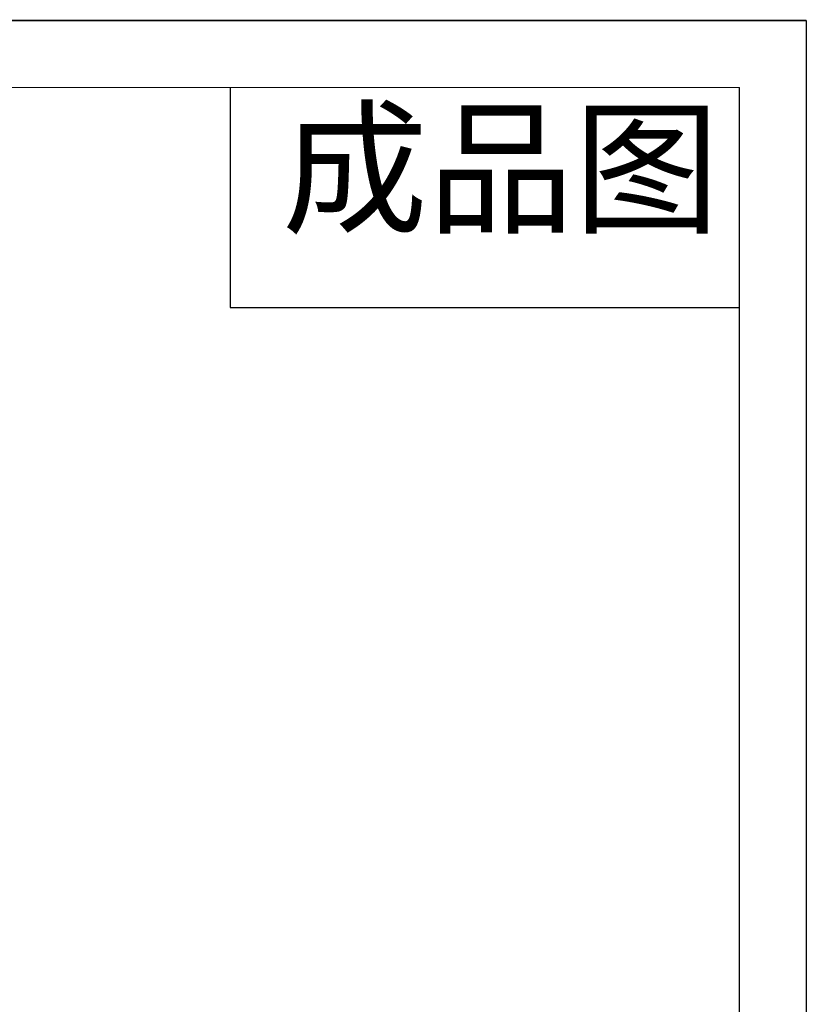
# Model space of a CAD drawing. Header units: millimetres. Extents: x 5128 to 5354, y 6463 to 6624.
# Tile 12 of 12: x 5309 to 5354, y 6568 to 6624. Entities that reach past the tile are written whole.
import ezdxf

# ---------------------------------------------------------------- set-up
doc = ezdxf.new("R2010")
doc.units = ezdxf.units.MM
doc.layers.get('0').update_dxf_attribs({"color": 3})
doc.layers.add('实线层', color=7, linetype='Continuous', lineweight=30)
doc.styles.add('TEXTSTYLE_2', font='arial.ttf')

msp = doc.modelspace()

# ---------------------------------------------------------------- linework, layer by layer
at = {"color": 7, "linetype": 'Continuous', "lineweight": 13}
msp.add_lwpolyline([(5127.562, 6623.61, 0.0993, 0.0993, 0), (5354.344, 6623.61, 0.0993, 0.0993, 0)], format="xyseb", dxfattribs=at)
at = {"layer": '实线层'}
for p, q in [((5354.344, 6463.259), (5354.344, 6623.61)), ((5321.463, 6619.793), (5321.463, 6607.258)), ((5350.527, 6466.092), (5350.527, 6619.793)), ((5321.463, 6607.258), (5350.527, 6607.258))]:
    msp.add_line(p, q, dxfattribs=at)
at = {"layer": '实线层', "lineweight": 13}
msp.add_line((5141.173, 6619.793), (5350.527, 6619.793), dxfattribs=at)

# ---------------------------------------------------------------- texts
at = {"color": 3, "linetype": 'Continuous', "insert": (5324.409, 6618.244), "char_height": 6.1086, "width": 26.84454, "attachment_point": 1, "line_spacing_factor": 0.9, "style": 'TEXTSTYLE_2'}
msp.add_mtext('成品图', dxfattribs=at)

doc.saveas('drawing.dxf')
